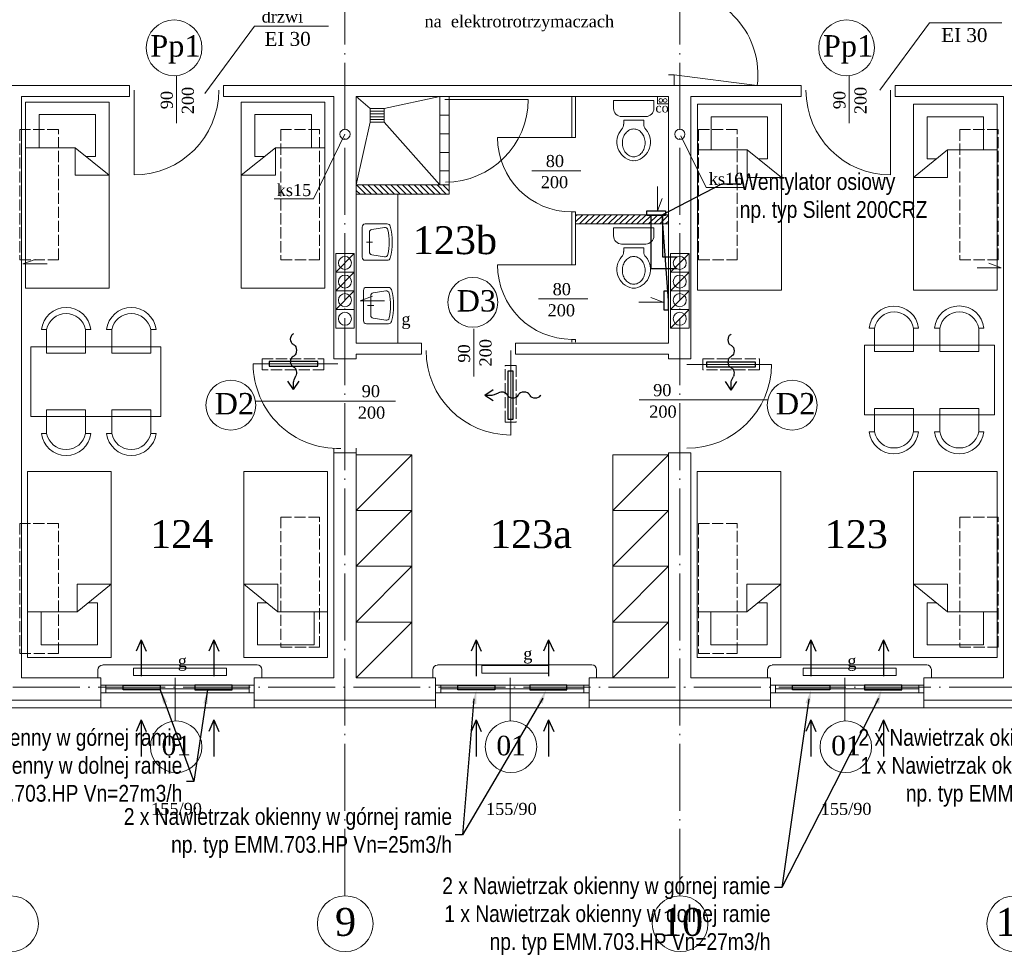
# Model space of a CAD drawing. Extents: x -26247 to 57310, y -7736 to 23659.
# Tile 7 of 15: x 18929 to 19987, y 8620 to 9626. Entities that reach past the tile are written whole.
import ezdxf
from ezdxf import colors
from ezdxf.entities.mleader import LeaderData, LeaderLine
from ezdxf.math import Vec2, Vec3

# ---------------------------------------------------------------- set-up
doc = ezdxf.new("R2010")
doc.units = 0
doc.header["$MEASUREMENT"] = 0
doc.linetypes.add('xref_PW-etapII$0$ACAD_ISO02W100', pattern=[15, 12, -3])
doc.linetypes.add('xref_PW-etapII$0$ACAD_ISO04W100', pattern=[30.5, 24, -3, 0.5, -3])
doc.layers.get('0').update_dxf_attribs({"color": 8, "linetype": 'CONTINUOUS'})
for name, color, linetype, lineweight in [('#2DL_SYM', 250, 'CONTINUOUS', 30), ('#Nawiew', 250, 'CONTINUOUS', 30), ('xref_PW-etapII$0$CIENKIE', 8, 'CONTINUOUS', 9), ('xref_PW-etapII$0$NAPIS', 8, 'CONTINUOUS', 9), ('xref_PW-etapII$0$OSIE', 8, 'xref_PW-etapII$0$ACAD_ISO04W100', 9), ('xref_PW-etapII$0$PRZERYW', 8, 'xref_PW-etapII$0$ACAD_ISO02W100', 9), ('xref_PW-etapII$0$SCIANY', 8, 'CONTINUOUS', 9), ('xref_PW-etapII$0$urzadzenia', 8, 'CONTINUOUS', 9), ('xref_PW-etapII$0$URZĄDZENIA', 8, 'CONTINUOUS', 9)]:
    doc.layers.add(name, color=color, linetype=linetype, lineweight=lineweight)
for name, color, linetype in [('#KS OPIS', 7, 'CONTINUOUS'), ('#WM_Tabelka pom', 7, 'CONTINUOUS'), ('CIENKIE', 8, 'CONTINUOUS')]:
    doc.layers.add(name, color=color, linetype=linetype)
doc.styles.get("Standard").update_dxf_attribs({"font": 'arial.ttf'})
doc.styles.add('xref_PW-etapII$0$NEWROMAN', font='TIMES.TTF')

# ---------------------------------------------------------------- blocks, each defined once
blk = doc.blocks.new('CPLS_455')
at = {"lineweight": 30}
for p, q in [((-0.496, 0.008), (-0.5, 0)), ((-0.304, 0.008), (-0.296, -0.008)), ((-0.096, 0.008), (-0.104, -0.008)), ((0.096, 0.008), (0.104, -0.008)), ((0.5, 0), (0.35, 0.1)), ((0.5, 0), (0.35, -0.1)), ((0.5, 0), (0.371, 0)), ((0.331, -0.008), (0.259, -0.04))]:
    blk.add_line(p, q, dxfattribs=at)
blk.add_arc((0.371, -0.1), 0.1, 90, 113.75, dxfattribs=at)
for centre, major_axis, end_param in [((-0.4, -0.008), (-0.1, 0), 6.004886), ((0, -0.008), (-0.1, 0), 6.004886), ((-0.2, 0.008), (0.1, 0), 6.004886), ((0.2, 0.008), (0.1, 0), 5.34515)]:
    blk.add_ellipse(centre, major_axis=major_axis, ratio=0.6, start_param=3.419892, end_param=end_param, dxfattribs=at)
blk = doc.blocks.new('xref_PW-etapII$0$R053')
for p, q in [((0, 0.608), (0, 0)), ((0.917, 0.692), (0.083, 0.692)), ((0.5, 0.575), (0.5, 0.408)), ((1, 0), (1, 0.608)), ((0.095, 0.075), (0.149, 0.421)), ((0.769, 0.492), (0.231, 0.492)), ((0.905, 0.075), (0.851, 0.421))]:
    blk.add_line(p, q)
for centre, radius, start, end in [((0.083, 0.608), 0.0833, 90, 180), ((0.917, 0.608), 0.0833, 0, 90), ((0.231, 0.408), 0.0833, 90, 171.1953), ((0.769, 0.408), 0.0833, 8.8047, 90), ((0.083, 0), 0.0833, 180, 254.047), ((0.177, 0.062), 0.0833, 171.1953, 256.9798), ((0.823, 0.062), 0.0833, 283.0202, 8.8047), ((0.5, 1.458), 1.599, 254.047, 285.953), ((0.5, 1.458), 1.516, 256.9798, 283.0202), ((0.917, 0), 0.0833, 285.953, 0)]:
    blk.add_arc(centre, radius, start, end)
blk = doc.blocks.new('xref_PW-etapII$0$R056')
for p, q in [((-0.332, 0.998), (0.335, 0.998)), ((-0.332, 0.865), (-0.332, 0.998)), ((0.335, 0.998), (0.335, 0.865)), ((0.201, 0.732), (-0.199, 0.732)), ((-0.165, 0.67), (0.001, 0.67)), ((-0.165, 0.67), (-0.165, 0.607)), ((0.168, 0.67), (0.001, 0.67)), ((0.168, 0.67), (0.168, 0.607))]:
    blk.add_line(p, q)
blk.add_lwpolyline([(0.001, 0.067, 0.117514), (0.071, 0.083, 0.104443), (0.135, 0.134, 0.090071), (0.175, 0.207, 0.08201), (0.19, 0.297, 0.08201), (0.175, 0.387, 0.090071), (0.135, 0.459, 0.104443), (0.071, 0.51, 0.117514), (0.001, 0.527, 0.117514), (-0.069, 0.51, 0.104443), (-0.132, 0.459, 0.090071), (-0.172, 0.387, 0.08201), (-0.187, 0.297, 0.08201), (-0.172, 0.207, 0.090071), (-0.132, 0.134, 0.104443), (-0.069, 0.083, 0.117514)], format="xyb", close=True)
for centre, radius, start, end in [((-0.199, 0.865), 0.133, 180, 270), ((0.201, 0.865), 0.133, 270, 0), ((0.038, 0.311), 0.315, 138.639, 258.4219), ((-0.299, 0.607), 0.133, 318.639, 0), ((-0.035, 0.311), 0.315, 281.5781, 41.361), ((0.301, 0.607), 0.133, 180, 221.361), ((0.001, 0.133), 0.133, 258.4219, 281.5781)]:
    blk.add_arc(centre, radius, start, end)
blk = doc.blocks.new('xref_PW-etapII')
at = {"layer": 'xref_PW-etapII$0$urzadzenia', "ltscale": 3}
h = blk.add_hatch(dxfattribs=at)
h.set_pattern_fill('ANSI31', color=256, scale=35, style=0)
h.set_pattern_definition([(315, (29154.028, 16965.2016), (-3.0935922, -3.0935922), [])])
h.paths.add_polyline_path([(41303.3, 15292.8), (41203.3, 15292.8), (41203.3, 15302.8), (41303.3, 15302.8)])
h = blk.add_hatch(dxfattribs=at)
h.set_pattern_fill('ANSI31', color=256, scale=35, style=0)
h.set_pattern_definition([(45, (13922.019, 5982.1948), (-3.0935922, 3.0935922), [])])
h.paths.add_polyline_path([(41439.3, 15270.8), (41439.3, 15260.8), (41518.4, 15260.8), (41518.4, 15270.8)])
h.paths.add_polyline_path([(41532.4, 15270.8), (41518.4, 15270.8), (41518.4, 15260.8), (41532.4, 15260.8)])
h.paths.add_polyline_path([(41532.4, 15260.8), (41539.3, 15260.8), (41539.3, 15270.8), (41532.4, 15270.8)])
at = {"layer": 'xref_PW-etapII$0$CIENKIE', "color": 8, "ltscale": 3}
for p, q in [((41094, 15473.6), (41040.6, 15401.2)), ((41173.6, 15473.6), (41094, 15473.6)), ((41819.9, 15477.2), (41766.5, 15404.7)), ((41897.7, 15477.2), (41819.9, 15477.2)), ((41010.2, 15369.1), (41010.2, 15420.4)), ((41539.3, 15421.3), (41545.3, 15421.3)), ((41545.3, 15421.3), (41634.6, 15409.8)), ((41545.3, 15421.3), (41545.3, 15409.8)), ((41733.5, 15369.1), (41733.5, 15420.4)), ((40964.6, 15404.5), (40964.6, 15313.5)), ((41527.3, 15389.8), (41527.3, 15397.8)), ((41778, 15404.5), (41778, 15313.5)), ((41539.3, 15389.8), (41527.3, 15389.8)), ((41157.6, 15287.9), (41191.3, 15357.2)), ((41579.8, 15300), (41552.4, 15355.4)), ((41392.1, 15317.9), (41445, 15317.9)), ((41527.4, 15301), (41527.4, 15274.9)), ((41622.2, 15300), (41579.8, 15300)), ((41157.6, 15287.9), (41115.2, 15287.9)), ((41527.4, 15274.9), (41532.4, 15288.3)), ((41181.3, 15208.9), (41201.3, 15228.9)), ((41541.3, 15208.9), (41561.3, 15228.9)), ((40844.9, 15217.9), (40858.2, 15222.8)), ((40870.9, 15217.9), (40844.9, 15217.9)), ((41897, 15213.7), (41883.6, 15218.6)), ((41181.3, 15188.9), (41201.3, 15208.9)), ((41541.3, 15188.9), (41561.3, 15208.9)), ((41870.9, 15213.7), (41897, 15213.7)), ((41181.3, 15168.9), (41201.3, 15188.9)), ((41207.6, 15178.3), (41221, 15183.2)), ((41541.3, 15168.9), (41561.3, 15188.9)), ((41233.7, 15178.3), (41207.6, 15178.3)), ((41399.5, 15180.2), (41452.4, 15180.2)), ((41507.3, 15176.9), (41533.4, 15176.9)), ((41533.4, 15176.9), (41520, 15181.8)), ((41541.3, 15148.9), (41561.3, 15168.9)), ((41329.8, 15096.7), (41329.8, 15148)), ((41369.5, 15124.9), (41369.5, 15033.9)), ((41183.6, 15110.5), (41092.6, 15110.5)), ((41559, 15109.9), (41650, 15109.9)), ((41095, 15070.5), (41245.5, 15070.5)), ((41507.6, 15071.6), (41645.9, 15071.6)), ((40925.6, 14772.4), (40925.6, 14781.4)), ((41096.8, 14786.8), (40930.8, 14786.8)), ((41101.8, 14772.8), (41101.8, 14781.8)), ((41285.6, 14772.4), (41285.6, 14781.4)), ((41456.8, 14786.8), (41290.8, 14786.8)), ((41461.8, 14772.8), (41461.8, 14781.8)), ((41645.6, 14772.4), (41645.6, 14781.4)), ((41816.8, 14786.8), (41650.8, 14786.8)), ((41821.8, 14772.8), (41821.8, 14781.8)), ((41008.8, 14772.8), (41008.8, 14726.5)), ((41368.8, 14772.8), (41368.8, 14726.5)), ((41728.8, 14772.8), (41728.8, 14726.5)), ((40928.8, 14764.9), (41093.8, 14764.9)), ((40934.3, 14756.9), (40934.3, 14764.9)), ((40934.3, 14760.9), (41088.3, 14760.9)), ((41088.3, 14756.9), (41088.3, 14764.9)), ((41288.8, 14764.9), (41453.8, 14764.9)), ((41294.3, 14756.9), (41294.3, 14764.9)), ((41294.3, 14760.9), (41448.3, 14760.9)), ((41448.3, 14756.9), (41448.3, 14764.9)), ((41648.8, 14764.9), (41813.8, 14764.9)), ((41654.3, 14756.9), (41654.3, 14764.9)), ((41654.3, 14760.9), (41808.3, 14760.9)), ((41808.3, 14756.9), (41808.3, 14764.9)), ((40733.8, 14748.8), (40928.8, 14748.8)), ((40928.8, 14756.9), (41093.8, 14756.9)), ((41093.8, 14748.8), (41288.8, 14748.8)), ((41288.8, 14756.9), (41453.8, 14756.9)), ((41453.8, 14748.8), (41648.8, 14748.8)), ((41648.8, 14756.9), (41813.8, 14756.9)), ((41813.8, 14748.8), (42008.8, 14748.8)), ((41096.3, 14740.8), (40926.3, 14740.8)), ((41456.3, 14740.8), (41286.3, 14740.8)), ((41816.3, 14740.8), (41646.3, 14740.8))]:
    blk.add_line(p, q, dxfattribs=at)
at = {"layer": 'xref_PW-etapII$0$CIENKIE', "ltscale": 3}
for centre, radius in [((41007.5, 15450.2), 30), ((41730.7, 15450.2), 30), ((41530.8, 15393.6), 2), ((41535.6, 15393.6), 2), ((41191.3, 15357.2), 5.5), ((41551.3, 15357.2), 5.5), ((41328.8, 15176.6), 26.8), ((41068.6, 15066), 26.8), ((41672.1, 15066), 26.8), ((41009.8, 14698.8), 27.7), ((41369.8, 14698.8), 27.7), ((41729.8, 14698.8), 27.7), ((40831.6, 14508.6), 30), ((41191.6, 14508.6), 30), ((41551.6, 14508.6), 30), ((41911.6, 14508.6), 30)]:
    blk.add_circle(centre, radius, dxfattribs=at)
at = {"layer": 'xref_PW-etapII$0$CIENKIE'}
for centre in [(41191.3, 15218.9), (41551.3, 15218.9), (41191.3, 15198.9), (41551.3, 15198.9), (41191.3, 15178.9), (41551.3, 15178.9), (41191.3, 15158.9), (41551.3, 15158.9)]:
    blk.add_circle(centre, 7, dxfattribs=at)
at = {"layer": 'xref_PW-etapII$0$CIENKIE', "ltscale": 3}
for centre, radius, start, end in [((41545.3, 15421.3), 90, 352.6588, 90), ((40964.6, 15404.5), 91, 270, 0), ((41778, 15404.5), 91, 180, 270), ((41369.5, 15124.9), 91, 180, 270), ((41183.6, 15110.5), 91, 180, 272.0108), ((41559, 15110.7), 91, 270, 359.478), ((40930.6, 14781.4), 5, 90, 180), ((41096.8, 14781.8), 5, 0, 90), ((41290.6, 14781.4), 5, 90, 180), ((41456.8, 14781.8), 5, 0, 90), ((41650.6, 14781.4), 5, 90, 180), ((41816.8, 14781.8), 5, 0, 90)]:
    blk.add_arc(centre, radius, start, end, dxfattribs=at)
at = {"layer": 'xref_PW-etapII$0$OSIE', "ltscale": 3}
for p, q in [((41191.3, 14538.6), (41191.3, 16292.3)), ((41551.3, 14538.6), (41551.3, 16292.3)), ((38272.3, 14762.8), (44218.8, 14762.8))]:
    blk.add_line(p, q, dxfattribs=at)
at = {"layer": 'xref_PW-etapII$0$PRZERYW'}
for points in [[(40883.1, 15362.3), (40841.6, 15362.3), (40841.6, 15222.3), (40883.1, 15222.3)], [(41163.9, 15362.3), (41122.4, 15362.3), (41122.4, 15222.3), (41163.9, 15222.3)], [(41613.1, 15362.3), (41571.6, 15362.3), (41571.6, 15222.3), (41613.1, 15222.3)], [(41893.8, 15362.3), (41852.3, 15362.3), (41852.3, 15222.3), (41893.8, 15222.3)], [(41102.1, 15115.7), (41168.6, 15115.7), (41168.6, 15104.1), (41102.1, 15104.1)], [(41363.7, 15108.5), (41375.3, 15108.5), (41375.3, 15047.8), (41363.7, 15047.8)], [(41576.2, 15115.7), (41636.9, 15115.7), (41636.9, 15104.1), (41576.2, 15104.1)], [(41163.9, 14945.7), (41122.4, 14945.7), (41122.4, 14805.7), (41163.9, 14805.7)], [(41893.8, 14945.7), (41852.3, 14945.7), (41852.3, 14805.7), (41893.8, 14805.7)], [(40883.1, 14938.9), (40841.6, 14938.9), (40841.6, 14798.9), (40883.1, 14798.9)], [(41613.1, 14938.9), (41571.6, 14938.9), (41571.6, 14798.9), (41613.1, 14798.9)]]:
    blk.add_lwpolyline(points, close=True, dxfattribs=at)
at = {"layer": 'xref_PW-etapII$0$SCIANY', "ltscale": 3}
for p, q in [((40703, 15409.8), (40959.6, 15409.8)), ((40959.6, 15397.8), (40959.6, 15409.8)), ((41060.6, 15397.8), (41060.6, 15409.8)), ((41060.6, 15409.8), (41682, 15409.8)), ((41682, 15397.8), (41682, 15409.8)), ((41783, 15397.8), (41783, 15409.8)), ((41783, 15409.8), (42039.6, 15409.8)), ((40843.3, 15397.8), (40959.6, 15397.8)), ((41060.6, 15397.8), (41179.3, 15397.8)), ((41203.3, 15397.8), (41539.3, 15397.8)), ((41563.3, 15397.8), (41682, 15397.8)), ((41783, 15397.8), (41899.3, 15397.8)), ((41303.3, 15302.8), (41203.3, 15302.8)), ((41303.3, 15292.8), (41203.3, 15292.8)), ((41439.3, 15270.8), (41539.3, 15270.8)), ((41439.3, 15260.8), (41539.3, 15260.8)), ((41203.3, 15132.8), (41273.5, 15132.8)), ((41273.5, 15132.8), (41273.5, 15120.8)), ((41374.5, 15132.8), (41374.5, 15120.8)), ((41374.5, 15132.8), (41539.3, 15132.8)), ((41203.3, 15120.8), (41273.5, 15120.8)), ((41374.5, 15120.8), (41539.3, 15120.8)), ((41179.3, 15115.8), (41203.3, 15115.8)), ((41563.3, 15115.8), (41539.3, 15115.8)), ((41203.3, 15014.8), (41179.3, 15014.8)), ((41563.3, 15014.8), (41539.3, 15014.8)), ((40843.3, 14772.8), (40928.8, 14772.8)), ((40928.8, 14740.8), (40928.8, 14772.8)), ((41093.8, 14772.8), (41179.3, 14772.8)), ((41093.8, 14740.8), (41093.8, 14772.8)), ((41203.3, 14772.8), (41288.8, 14772.8)), ((41288.8, 14740.8), (41288.8, 14772.8)), ((41453.8, 14772.8), (41539.3, 14772.8)), ((41453.8, 14740.8), (41453.8, 14772.8)), ((41563.3, 14772.8), (41648.8, 14772.8)), ((41648.8, 14740.8), (41648.8, 14772.8)), ((41813.8, 14772.8), (41899.3, 14772.8)), ((41813.8, 14740.8), (41813.8, 14772.8)), ((40733.8, 14740.8), (40928.8, 14740.8)), ((40928.8, 14740.8), (41288.8, 14740.8)), ((41453.8, 14740.8), (41646.3, 14740.8)), ((41813.8, 14740.8), (42008.8, 14740.8))]:
    blk.add_line(p, q, dxfattribs=at)
at = {"layer": 'xref_PW-etapII$0$SCIANY'}
for p, q in [((40843.3, 14772.8), (40843.3, 15397.8)), ((41179.3, 15115.8), (41179.3, 15397.8)), ((41203.3, 15132.8), (41203.3, 15397.8)), ((41539.3, 15132.8), (41539.3, 15397.8)), ((41563.3, 15115.8), (41563.3, 15397.8)), ((41899.3, 14772.8), (41899.3, 15397.8)), ((41303.3, 15302.8), (41303.3, 15292.8)), ((41439.3, 15260.8), (41439.3, 15270.8)), ((41203.3, 15115.8), (41203.3, 15120.8)), ((41539.3, 15115.8), (41539.3, 15120.8)), ((41179.3, 14772.8), (41179.3, 15019.8)), ((41203.3, 14772.8), (41203.3, 15019.8)), ((41539.3, 14772.8), (41539.3, 15014.8)), ((41563.3, 14772.8), (41563.3, 15014.8))]:
    blk.add_line(p, q, dxfattribs=at)
at = {"layer": 'xref_PW-etapII$0$urzadzenia', "ltscale": 3}
for p, q in [((41388.3, 15394.8), (41298.8, 15394.8)), ((40937.7, 15391.9), (40847.7, 15391.9)), ((41079.8, 15391.9), (41169.8, 15391.9)), ((41218.5, 15385.1), (41218.5, 15370.1)), ((41233.5, 15385.1), (41218.5, 15385.1)), ((41233.5, 15385.1), (41233.5, 15370.1)), ((41660.5, 15389.6), (41570.5, 15389.6)), ((41802.6, 15389.6), (41892.6, 15389.6)), ((40923, 15378.4), (40862.3, 15378.4)), ((41094.5, 15378.4), (41155.2, 15378.4)), ((41233.5, 15382.1), (41218.5, 15382.1)), ((41233.5, 15379.1), (41218.5, 15379.1)), ((41233.5, 15376.1), (41218.5, 15376.1)), ((41303.3, 15377.8), (41293.3, 15377.8)), ((41645.8, 15376.1), (41585.1, 15376.1)), ((41817.3, 15376.1), (41878, 15376.1)), ((41233.5, 15373.1), (41218.5, 15373.1)), ((41233.5, 15370.1), (41218.5, 15370.1)), ((41303.3, 15357.8), (41293.3, 15357.8)), ((41439.3, 15353.8), (41355.3, 15353.8)), ((41435.3, 15353.8), (41439.3, 15353.8)), ((40901.1, 15342.7), (40847.7, 15342.7)), ((40901.1, 15342.7), (40901.1, 15313.2)), ((40937.7, 15313.2), (40901.1, 15342.7)), ((41079.8, 15313.2), (41116.4, 15342.7)), ((41116.4, 15342.7), (41169.8, 15342.7)), ((41116.4, 15342.7), (41116.4, 15313.2)), ((40923, 15333.3), (40912.7, 15333.3)), ((41094.5, 15333.3), (41104.8, 15333.3)), ((41303.3, 15337.8), (41293.3, 15337.8)), ((41623.9, 15340.4), (41570.5, 15340.4)), ((41660.5, 15310.9), (41623.9, 15340.4)), ((41623.9, 15340.4), (41623.9, 15310.9)), ((41645.8, 15331), (41635.5, 15331)), ((41802.6, 15310.9), (41839.2, 15340.4)), ((41817.3, 15331), (41827.6, 15331)), ((41839.2, 15340.4), (41839.2, 15310.9)), ((41839.2, 15340.4), (41892.6, 15340.4)), ((40937.7, 15313.2), (40901.1, 15313.2)), ((41079.8, 15313.2), (41116.4, 15313.2)), ((41303.3, 15317.8), (41293.3, 15317.8)), ((41660.5, 15310.9), (41623.9, 15310.9)), ((41802.6, 15310.9), (41839.2, 15310.9)), ((41435.3, 15273.8), (41439.3, 15273.8)), ((41181.3, 15228.9), (41181.3, 15148.9)), ((41201.3, 15228.9), (41201.3, 15148.9)), ((41541.3, 15228.9), (41541.3, 15148.9)), ((41561.3, 15228.9), (41561.3, 15148.9)), ((41439.3, 15216.8), (41355.3, 15216.8)), ((41435.3, 15216.8), (41439.3, 15216.8)), ((40937.7, 15191.9), (40847.7, 15191.9)), ((41079.8, 15191.9), (41169.8, 15191.9)), ((41660.5, 15189.6), (41570.5, 15189.6)), ((41802.6, 15189.6), (41892.6, 15189.6)), ((41435.3, 15136.8), (41439.3, 15136.8)), ((41749.8, 15130.6), (41889.8, 15130.6)), ((41749.8, 15130.6), (41749.8, 15055.6)), ((41889.8, 15130.6), (41889.8, 15055.6)), ((40853.4, 15128.9), (40853.4, 15053.9)), ((40993.4, 15128.9), (40853.4, 15128.9)), ((40993.4, 15128.9), (40993.4, 15053.9)), ((41749.8, 15055.6), (41889.8, 15055.6)), ((40993.4, 15053.9), (40853.4, 15053.9)), ((41203.3, 14952.8), (41263.3, 15012.8)), ((41203.3, 15012.8), (41263.3, 15012.8)), ((41479.3, 14952.8), (41539.3, 15012.8)), ((41479.3, 15012.8), (41539.3, 15012.8)), ((40940, 14994.8), (40850, 14994.8)), ((41082.6, 14994.8), (41172.6, 14994.8)), ((41660, 14994.8), (41570, 14994.8)), ((41802.6, 14994.8), (41892.6, 14994.8)), ((41263.3, 14952.8), (41203.3, 14952.8)), ((41203.3, 14892.8), (41263.3, 14952.8)), ((41479.3, 14952.8), (41539.3, 14952.8)), ((41479.3, 14892.8), (41539.3, 14952.8)), ((41263.3, 14892.8), (41203.3, 14892.8)), ((41203.3, 14832.8), (41263.3, 14892.8)), ((41479.3, 14892.8), (41539.3, 14892.8)), ((41479.3, 14832.8), (41539.3, 14892.8)), ((40903.4, 14844), (40903.4, 14873.5)), ((40940, 14873.5), (40903.4, 14873.5)), ((40940, 14873.5), (40903.4, 14844)), ((41082.6, 14873.5), (41119.2, 14844)), ((41082.6, 14873.5), (41119.2, 14873.5)), ((41119.2, 14844), (41119.2, 14873.5)), ((41660, 14873.5), (41623.4, 14844)), ((41660, 14873.5), (41623.4, 14873.5)), ((41623.4, 14844), (41623.4, 14873.5)), ((41802.6, 14873.5), (41839.2, 14873.5)), ((41802.6, 14873.5), (41839.2, 14844)), ((41839.2, 14844), (41839.2, 14873.5)), ((40903.4, 14844), (40850, 14844)), ((40925.3, 14853.4), (40915, 14853.4)), ((41097.3, 14853.4), (41107.6, 14853.4)), ((41119.2, 14844), (41172.6, 14844)), ((41623.4, 14844), (41570, 14844)), ((41645.3, 14853.4), (41635, 14853.4)), ((41817.3, 14853.4), (41827.6, 14853.4)), ((41839.2, 14844), (41892.6, 14844)), ((41263.3, 14832.8), (41203.3, 14832.8)), ((41203.3, 14772.8), (41263.3, 14832.8)), ((41479.3, 14832.8), (41539.3, 14832.8)), ((41479.3, 14772.8), (41539.3, 14832.8)), ((40925.3, 14808.3), (40864.6, 14808.3)), ((41097.3, 14808.3), (41158, 14808.3)), ((41645.3, 14808.3), (41584.6, 14808.3)), ((41817.3, 14808.3), (41878, 14808.3)), ((40940, 14794.8), (40850, 14794.8)), ((41082.6, 14794.8), (41172.6, 14794.8)), ((41660, 14794.8), (41570, 14794.8)), ((41802.6, 14794.8), (41892.6, 14794.8))]:
    blk.add_line(p, q, dxfattribs=at)
at = {"layer": 'xref_PW-etapII$0$urzadzenia'}
for p, q in [((41435.3, 15353.8), (41435.3, 15397.8)), ((41439.3, 15353.8), (41439.3, 15397.8)), ((40847.7, 15391.9), (40847.7, 15191.9)), ((40937.7, 15391.9), (40937.7, 15191.9)), ((41079.8, 15391.9), (41079.8, 15191.9)), ((41169.8, 15391.9), (41169.8, 15191.9)), ((41570.5, 15389.6), (41570.5, 15189.6)), ((41660.5, 15389.6), (41660.5, 15189.6)), ((41802.6, 15389.6), (41802.6, 15189.6)), ((41892.6, 15389.6), (41892.6, 15189.6)), ((40862.3, 15378.4), (40862.3, 15342.7)), ((40923, 15378.4), (40923, 15333.3)), ((41094.5, 15378.4), (41094.5, 15333.3)), ((41094.5, 15378.4), (41094.5, 15333.3)), ((41155.2, 15378.4), (41155.2, 15342.7)), ((41585.1, 15376.1), (41585.1, 15340.4)), ((41645.8, 15376.1), (41645.8, 15331)), ((41645.8, 15376.1), (41645.8, 15331)), ((41817.3, 15376.1), (41817.3, 15331)), ((41878, 15376.1), (41878, 15340.4)), ((41248.3, 15132.8), (41248.3, 15292.8)), ((41435.3, 15216.8), (41435.3, 15273.8)), ((41439.3, 15270.8), (41439.3, 15273.8)), ((41439.3, 15216.8), (41439.3, 15260.8)), ((41181.3, 15228.9), (41201.3, 15228.9)), ((41541.3, 15228.9), (41561.3, 15228.9)), ((41181.3, 15208.9), (41201.3, 15208.9)), ((41541.3, 15208.9), (41561.3, 15208.9)), ((41181.3, 15188.9), (41201.3, 15188.9)), ((41541.3, 15188.9), (41561.3, 15188.9)), ((41181.3, 15168.9), (41201.3, 15168.9)), ((41541.3, 15168.9), (41561.3, 15168.9)), ((41181.3, 15148.9), (41201.3, 15148.9)), ((41541.3, 15148.9), (41561.3, 15148.9)), ((41435.3, 15133.8), (41435.3, 15136.8)), ((41439.3, 15133.8), (41439.3, 15136.8)), ((41263.3, 14772.8), (41263.3, 15012.8)), ((41479.3, 14772.8), (41479.3, 15012.8)), ((40850, 14794.8), (40850, 14994.8)), ((40940, 14794.8), (40940, 14994.8)), ((41082.6, 14794.8), (41082.6, 14994.8)), ((41172.6, 14794.8), (41172.6, 14994.8)), ((41570, 14794.8), (41570, 14994.8)), ((41660, 14794.8), (41660, 14994.8)), ((41802.6, 14794.8), (41802.6, 14994.8)), ((41892.6, 14794.8), (41892.6, 14994.8)), ((40864.6, 14808.3), (40864.6, 14844)), ((40925.3, 14808.3), (40925.3, 14853.4)), ((41097.3, 14808.3), (41097.3, 14853.4)), ((41158, 14808.3), (41158, 14844)), ((41584.6, 14808.3), (41584.6, 14844)), ((41645.3, 14808.3), (41645.3, 14853.4)), ((41817.3, 14808.3), (41817.3, 14853.4)), ((41878, 14808.3), (41878, 14844))]:
    blk.add_line(p, q, dxfattribs=at)
for points in [[(40963.8, 14783.3), (41063.8, 14783.3), (41063.8, 14775.3), (40963.8, 14775.3)], [(41338.4, 14786), (41410.4, 14786), (41410.4, 14778), (41338.4, 14778)], [(41683.8, 14783.3), (41783.8, 14783.3), (41783.8, 14775.3), (41683.8, 14775.3)]]:
    blk.add_lwpolyline(points, close=True, dxfattribs=at)
at = {"layer": 'xref_PW-etapII$0$URZĄDZENIA', "ltscale": 3}
for p, q in [((41218.5, 15385.1), (41203.3, 15397.8)), ((41233.5, 15385.1), (41293.3, 15397.8)), ((41293.3, 15302.8), (41293.3, 15397.8)), ((41303.3, 15302.8), (41303.3, 15397.8)), ((41218.5, 15370.1), (41203.3, 15302.8)), ((41233.5, 15370.1), (41293.3, 15302.8))]:
    blk.add_line(p, q, dxfattribs=at)
at = {"layer": 'xref_PW-etapII$0$URZĄDZENIA'}
for points in [[(41802.7, 15148.9), (41808.1, 15148.9, 0.895014), (41755.1, 15148.9), (41760.8, 15148.9, -0.825539), (41802.7, 15148.9), (41802.7, 15123.6), (41760.8, 15123.6), (41760.8, 15148.9)], [(41872.9, 15148.9), (41878.3, 15148.9, 0.895014), (41825.2, 15148.9), (41830.9, 15148.9, -0.825539), (41872.8, 15148.9), (41872.8, 15123.6), (41830.9, 15123.6), (41830.9, 15148.9)], [(40870.3, 15147.2), (40864.9, 15147.2, -0.895014), (40918, 15147.2), (40912.3, 15147.2, 0.825539), (40870.4, 15147.2), (40870.4, 15121.9), (40912.3, 15121.9), (40912.3, 15147.2)], [(40940.4, 15147.2), (40935, 15147.2, -0.895014), (40988.1, 15147.2), (40982.4, 15147.2, 0.825539), (40940.5, 15147.2), (40940.5, 15121.9), (40982.4, 15121.9), (40982.4, 15147.2)], [(40870.3, 15035.6), (40864.9, 15035.6, 0.895014), (40918, 15035.6), (40912.3, 15035.6, -0.825539), (40870.4, 15035.6), (40870.4, 15060.9), (40912.3, 15060.9), (40912.3, 15035.6)], [(40940.4, 15035.6), (40935, 15035.6, 0.895014), (40988.1, 15035.6), (40982.4, 15035.6, -0.825539), (40940.5, 15035.6), (40940.5, 15060.9), (40982.4, 15060.9), (40982.4, 15035.6)], [(41802.7, 15037.3), (41808.1, 15037.3, -0.895014), (41755.1, 15037.3), (41760.8, 15037.3, 0.825539), (41802.7, 15037.3), (41802.7, 15062.6), (41760.8, 15062.6), (41760.8, 15037.3)], [(41872.9, 15037.3), (41878.3, 15037.3, -0.895014), (41825.2, 15037.3), (41830.9, 15037.3, 0.825539), (41872.8, 15037.3), (41872.8, 15062.6), (41830.9, 15062.6), (41830.9, 15037.3)]]:
    blk.add_lwpolyline(points, format="xyb", dxfattribs=at)
at = {"layer": 'xref_PW-etapII$0$URZĄDZENIA', "ltscale": 3}
for centre, radius, start, end in [((41299.3, 15394.8), 89, 270, 0), ((41435.3, 15353.8), 80, 180, 270), ((41435.3, 15216.8), 80, 180, 270)]:
    blk.add_arc(centre, radius, start, end, dxfattribs=at)
at = {"layer": 'xref_PW-etapII$0$URZĄDZENIA', "lineweight": 25, "ltscale": 3}
for name, p, xscale, yscale, zscale, rotation in [('xref_PW-etapII$0$R056', (41501.7, 15328.7), 65, 65, 65, 1.918465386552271e-12), ('xref_PW-etapII$0$R053', (41236.7, 15260.8), -39, 39, 39, 90.00000000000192), ('xref_PW-etapII$0$R056', (41501.7, 15191.7), 65, 65, 65, 1.918465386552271e-12), ('xref_PW-etapII$0$R053', (41238.1, 15192.6), -39, 39, 39, 90.00000000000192)]:
    blk.add_blockref(name, p, dxfattribs=dict(at, xscale=xscale, yscale=yscale, zscale=zscale, rotation=rotation))
at = {"layer": 'xref_PW-etapII$0$NAPIS', "lineweight": 25, "ltscale": 3, "style": 'xref_PW-etapII$0$NEWROMAN'}
for s, height, p in [('drzwi  ', 13, (41101.7, 15477.3)), ('na  elektrotrotrzymaczach', 13, (41276.8, 15472.2)), ('  EI 30', 15, (41821.1, 15456.4)), ('Pp1', 23, (40981.9, 15440.8)), ('  EI 30', 15, (41093.4, 15452.3)), ('Pp1', 23, (41705.2, 15440.8)), ('co', 10, (41525.1, 15380.7)), ('80', 13, (41407.2, 15322)), ('200', 13, (41401.8, 15299.3)), ('ks16', 13, (41582.5, 15302.8)), ('ks15', 13, (41117.9, 15290.8)), ('123b', 30, (41264.2, 15228.4)), ('80', 13, (41414.6, 15184.2)), ('D3', 23, (41311.3, 15166.7)), ('200', 13, (41409.2, 15161.5)), ('g', 13, (41252, 15152.1)), ('90', 13, (41209.3, 15074.6)), ('90', 13, (41522.7, 15075.7)), ('D2', 23, (41051.1, 15056.1)), ('D2', 23, (41654.6, 15056.1)), ('200', 13, (41205.1, 15051.5)), ('200', 13, (41518.5, 15052.6)), ('124', 30, (40981.8, 14912.4)), ('123a', 30, (41347.2, 14912.4)), ('123', 30, (41707.1, 14912.4)), ('g', 13, (41383, 14792.5)), ('g', 13, (41011.5, 14784.6)), ('g', 13, (41731.5, 14784.6)), ('01', 21, (40994.1, 14689.6)), ('01', 21, (41354.1, 14689.6)), ('01', 21, (41714.1, 14689.6)), ('155/90', 13, (40982.9, 14625.5)), ('155/90', 13, (41342.9, 14625.5)), ('155/90', 13, (41342.9, 14625.5)), ('155/90', 13, (41702.9, 14625.5)), ('9', 30, (41180.6, 14495.5)), ('10', 30, (41531.1, 14495.5)), ('11', 30, (41891.1, 14495.5))]:
    blk.add_text(s, height=height, dxfattribs=at).set_placement(p)
for s, p in [('200', (41028.8, 15378.8)), ('200', (41752.1, 15378.8)), ('90', (41006.1, 15384.2)), ('90', (41729.4, 15384.2)), ('90', (41325.8, 15111.8)), ('200', (41348.9, 15107.7))]:
    blk.add_text(s, height=13, rotation=90, dxfattribs=at).set_placement(p)

msp = doc.modelspace()

# ---------------------------------------------------------------- linework, layer by layer
at = {"layer": '#2DL_SYM'}
for points in [[(19249.4, 9258.9), (19196.9, 9258.9), (19196.9, 9253.9), (19249.4, 9253.9)], [(19719.9, 9258.2), (19667.4, 9258.2), (19667.4, 9253.2), (19719.9, 9253.2)], [(19459.1, 9248.9), (19459.1, 9196.4), (19454.1, 9196.4), (19454.1, 9248.9)]]:
    msp.add_lwpolyline(points, close=True, dxfattribs=at)
at = {"layer": '#KS OPIS', "lineweight": 30}
for points in [[(19603, 9420.7), (19623, 9420.7), (19623, 9415.7), (19603, 9415.7)], [(19626.5, 9314.3), (19626.5, 9334.3), (19621.5, 9334.3), (19621.5, 9314.3)]]:
    msp.add_lwpolyline(points, close=True, dxfattribs=at)
at = {"layer": '#Nawiew'}
for p, q in [((19059.4, 8959.7), (19054.1, 8947.3)), ((19059.4, 8959.7), (19059.4, 8920.6)), ((19059.4, 8959.7), (19064.8, 8947.3)), ((19137.5, 8959.7), (19132.1, 8947.3)), ((19137.5, 8959.7), (19137.5, 8920.6)), ((19137.5, 8959.7), (19142.9, 8947.3)), ((19419.4, 8959.7), (19414.1, 8947.3)), ((19419.4, 8959.7), (19419.4, 8920.6)), ((19419.4, 8959.7), (19424.8, 8947.3)), ((19497.5, 8959.7), (19492.1, 8947.3)), ((19497.5, 8959.7), (19497.5, 8920.6)), ((19497.5, 8959.7), (19502.9, 8947.3)), ((19779.4, 8959.7), (19774.1, 8947.3)), ((19779.4, 8959.7), (19779.4, 8920.6)), ((19779.4, 8959.7), (19784.8, 8947.3)), ((19857.5, 8959.7), (19852.1, 8947.3)), ((19857.5, 8959.7), (19857.5, 8920.6)), ((19857.5, 8959.7), (19862.9, 8947.3)), ((19059.4, 8873.4), (19054.1, 8861)), ((19059.4, 8873.4), (19059.4, 8834.2)), ((19059.4, 8873.4), (19064.8, 8861)), ((19137.5, 8873.4), (19132.1, 8861)), ((19137.5, 8873.4), (19137.5, 8834.2)), ((19137.5, 8873.4), (19142.9, 8861)), ((19419.4, 8873.4), (19414.1, 8861)), ((19419.4, 8873.4), (19419.4, 8834.2)), ((19419.4, 8873.4), (19424.8, 8861)), ((19497.5, 8873.4), (19492.1, 8861)), ((19497.5, 8873.4), (19497.5, 8834.2)), ((19497.5, 8873.4), (19502.9, 8861)), ((19779.4, 8873.4), (19774.1, 8861)), ((19779.4, 8873.4), (19779.4, 8834.2)), ((19779.4, 8873.4), (19784.8, 8861)), ((19857.5, 8873.4), (19852.1, 8861)), ((19857.5, 8873.4), (19857.5, 8834.2)), ((19857.5, 8873.4), (19862.9, 8861))]:
    msp.add_line(p, q, dxfattribs=at)
for points in [[(19079.8, 8905.7), (19039.8, 8905.7), (19039.8, 8910.7), (19079.8, 8910.7)], [(19117.2, 8905.7), (19157.2, 8905.7), (19157.2, 8910.7), (19117.2, 8910.7)], [(19439.8, 8905.7), (19399.8, 8905.7), (19399.8, 8910.7), (19439.8, 8910.7)], [(19477.2, 8905.7), (19517.2, 8905.7), (19517.2, 8910.7), (19477.2, 8910.7)], [(19799.8, 8905.7), (19759.8, 8905.7), (19759.8, 8910.7), (19799.8, 8910.7)], [(19837.2, 8905.7), (19877.2, 8905.7), (19877.2, 8910.7), (19837.2, 8910.7)]]:
    msp.add_lwpolyline(points, close=True, dxfattribs=at)
at = {"layer": '#WM_Tabelka pom', "linetype": 'ByBlock', "lineweight": -2}
for p, q in [((19079.8, 8905.7), (19115.9, 8807.2)), ((19130.7, 8905.7), (19115.9, 8807.2)), ((19491.3, 8896.9), (19404.9, 8749.9)), ((19417.2, 8896), (19404.9, 8749.9)), ((19852.2, 8896.6), (19748.3, 8693.2)), ((19852.2, 8896.6), (19748.3, 8693.2)), ((19777.2, 8896), (19748.3, 8693.2)), ((19115.9, 8807.2), (19107.9, 8807.2)), ((19405, 8749.9), (19397, 8749.9)), ((19748.3, 8693.2), (19740.3, 8693.2))]:
    msp.add_line(p, q, dxfattribs=at)
at = {"layer": '#WM_Tabelka pom'}
for points in [[(19082.9, 8890.9), (19079.8, 8905.7), (19087.5, 8892.7)], [(19126.1, 8891.2), (19130.7, 8905.7), (19131, 8890.5)], [(19414.7, 8891.4), (19419.8, 8905.7), (19419.7, 8890.5)], [(19486.5, 8892.9), (19494.7, 8905.7), (19491.1, 8891)], [(19773.7, 8891.8), (19779.8, 8905.7), (19778.5, 8890.6)], [(19848.1, 8892.4), (19855.4, 8905.7), (19852.8, 8890.8)], [(19848.1, 8892.4), (19855.4, 8905.7), (19852.8, 8890.8)]]:
    msp.add_solid(points, dxfattribs=at)
at = {"ltscale": 3}
for points in [[(19635, 9358.5), (19607.7, 9358.5), (19607.7, 9415)], [(19635, 9371), (19620.2, 9371), (19620.2, 9415)]]:
    msp.add_lwpolyline(points, dxfattribs=at)

# ---------------------------------------------------------------- block references
at = {"layer": '#2DL_SYM', "yscale": 60, "zscale": 60}
for p, xscale, rotation in [((19223.2, 9258.8), -60, 89.99999999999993), ((19693.7, 9258.1), -60, 89.99999999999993), ((19459, 9222.7), 60, 180)]:
    msp.add_blockref('CPLS_455', p, dxfattribs=dict(at, xscale=xscale, rotation=rotation))
at = {"layer": 'CIENKIE', "ltscale": 3}
msp.add_blockref('xref_PW-etapII', (-21912.8, -5854.2), dxfattribs=at)

# ---------------------------------------------------------------- texts
at = {"layer": '#WM_Tabelka pom', "char_height": 18, "attachment_point": 3}
for s, insert in [('{\\fArial Narrow|b0|i0|c238|p34;2 x Nawietrzak okienny w górnej ramie\\P1 x Nawietrzak okienny w dolnej ramie \\Pnp. typ EMM.703.HP Vn=27m3/h}', (19103.6, 8863.6)), ('{\\fArial Narrow|b0|i0|c238|p34;2 x Nawietrzak okienny w górnej ramie\\P1 x Nawietrzak okienny w dolnej ramie \\Pnp. typ EMM.703.HP Vn=27m3/h}', (20183.6, 8863.6)), ('{\\fArial Narrow|b0|i0|c238|p34;2 x Nawietrzak okienny w górnej ramie \\Pnp. typ EMM.703.HP Vn=25m3/h}', (19393.6, 8778.6)), ('{\\fArial Narrow|b0|i0|c238|p34;2 x Nawietrzak okienny w górnej ramie\\P1 x Nawietrzak okienny w dolnej ramie \\Pnp. typ EMM.703.HP Vn=27m3/h}', (19736, 8704.2))]:
    msp.add_mtext(s, dxfattribs=dict(at, insert=insert))

# ---------------------------------------------------------------- leaders
at = {"layer": '#WM_Tabelka pom'}
ml = msp.add_multileader_mtext('Standard', dxfattribs=at)
ml.set_content('\\fArial Narrow|b0|i0|c238;Wentylator osiowy\\Pnp. typ Silent 200CRZ', color=256)
ml.set_leader_properties()
ml.build(insert=Vec2(0, 0))
ml.multileader.update_dxf_attribs({"text_right_attachment_type": 6, "dogleg_length": 0.36, "arrow_head_size": 0.18})
ctx = ml.context
ctx.base_point, ctx.char_height, ctx.arrow_head_size, ctx.landing_gap_size, ctx.plane_origin = Vec3(19702.9, 9449.6), 18, 0.18, 0.09, Vec3(19684.2, 9461.2)
ctx.right_attachment = 6
notes = []
notes.append((ctx, [(0, (1, 1, 0), (19683.7, 9449.6), (1, 0), 19.2, [(1, [(19626.5, 9324.3), (19619.5, 9416.6)], 0, [])])]))
ctx.mtext.insert = Vec3(19703, 9461.2)
for ctx, leaders in notes:
    for number, flags, end, landing, length, lines in leaders:
        leader = LeaderData()
        leader.index, (leader.has_last_leader_line, leader.has_dogleg_vector, leader.attachment_direction) = number, flags
        leader.last_leader_point, leader.dogleg_vector, leader.dogleg_length = Vec3(end), Vec3(landing), length
        for number, points, colour, breaks in lines:
            line = LeaderLine()
            line.index, line.vertices, line.color, line.breaks = number, Vec3.list(points), colors.encode_raw_color(colour), breaks
            leader.lines.append(line)
        ctx.leaders.append(leader)

doc.saveas('drawing.dxf')
